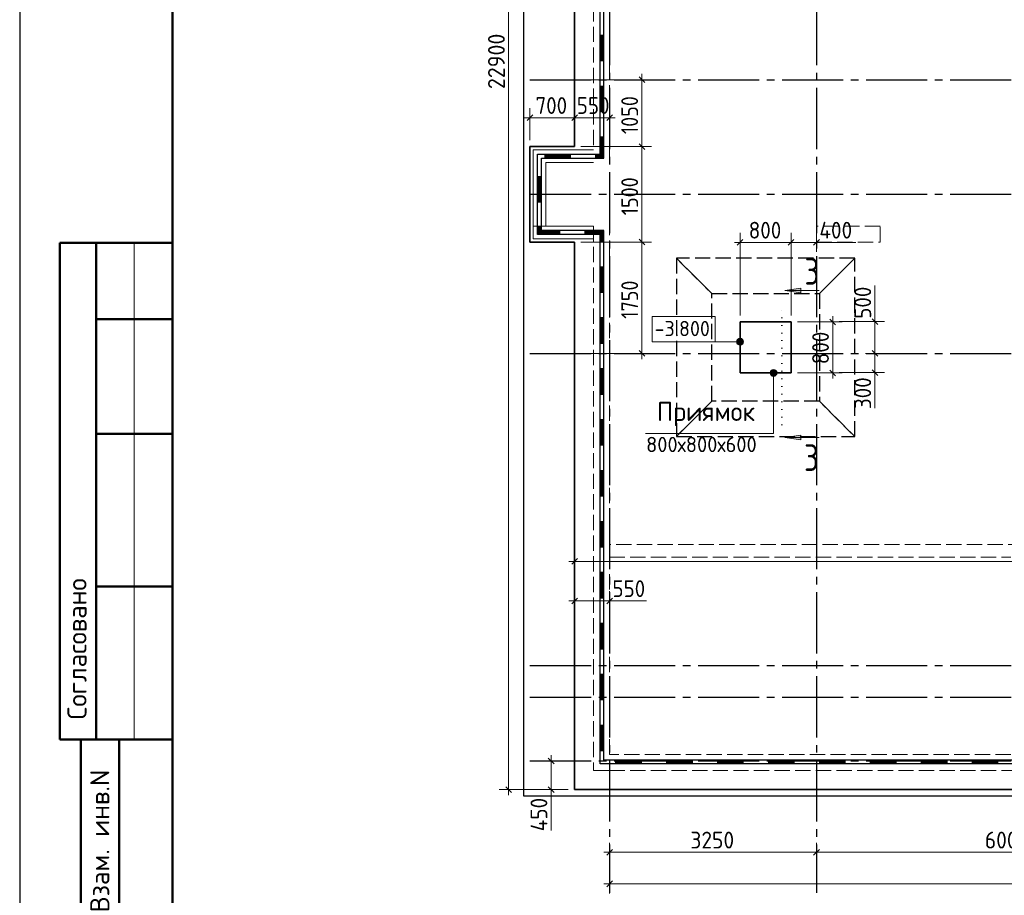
# Model space of a CAD drawing. Header units: millimetres. Extents: x 0 to 50400, y -145 to 35640.
# Tile 5 of 11: x 0 to 15465, y 8352 to 22104. Entities that reach past the tile are written whole.
import ezdxf

# ---------------------------------------------------------------- set-up
doc = ezdxf.new("R2010")
doc.units = ezdxf.units.MM
for name, pattern in [('______2', [324, 240, -84]), ('______5', [1320, 960, -120, 120, -120]), ('______9', [120, 0, -120])]:
    doc.linetypes.add(name, pattern=pattern)
for name, color, linetype, lineweight in [('Standard', 7, 'Continuous', 25), ('ЖБ Лента фундамента под плитной частью', 52, 'Continuous', 50), ('ЖБ Пилон', 7, 'Continuous', 35), ('ЖБ Плита Фундамента верхний уровень', 7, 'Continuous', 35), ('ЖБ Стена верхний уровень', 7, 'Continuous', 35), ('Общий01', 7, 'Continuous', 13), ('Позиционная метка линия выноска', 7, 'Continuous', 13), ('Примечания', 7, 'Continuous', 13), ('Размерная линия_ общее', 7, 'Continuous', 13)]:
    doc.layers.add(name, color=color, linetype=linetype, lineweight=lineweight)
doc.layers.add('Оси', color=7, linetype='______5', lineweight=13, true_color=0x656565)
doc.styles.add('ISOCPEUR', font='txt')

msp = doc.modelspace()

# ---------------------------------------------------------------- hatches: boundary and pattern name
at = {"layer": 'Общий01', "linetype": 'Continuous', "lineweight": 13, "transparency": 33554687}
for points in [[(12269, 17814), (12017, 17850), (12269, 17886)], [(12269, 15507), (12017, 15543), (12269, 15579)]]:
    msp.add_hatch(color=7, dxfattribs=at).paths.add_polyline_path(points, flags=16)
for points in [[(11269, 17018), (11269, 17072), (11261, 17045)], [(11269, 17072), (11288, 16999), (11288, 17091)], [(11269, 17072), (11269, 17018), (11288, 16999)], [(11288, 17091), (11315, 16991), (11315, 17099)], [(11288, 17091), (11288, 16999), (11315, 16991)], [(11315, 17099), (11315, 16991), (11342, 16999)], [(11315, 17099), (11342, 16999), (11342, 17091)], [(11342, 17091), (11342, 16999), (11362, 17018)], [(11342, 17091), (11362, 17018), (11362, 17072)], [(11362, 17072), (11362, 17018), (11369, 17045)], [(11786, 16557), (11894, 16557), (11887, 16584)], [(11786, 16557), (11887, 16584), (11794, 16584)], [(11794, 16530), (11894, 16557), (11786, 16557)], [(11794, 16584), (11887, 16584), (11867, 16604)], [(11794, 16584), (11867, 16604), (11813, 16604)], [(11794, 16530), (11887, 16530), (11894, 16557)], [(11813, 16604), (11867, 16604), (11840, 16611)], [(11813, 16511), (11887, 16530), (11794, 16530)], [(11813, 16511), (11867, 16511), (11887, 16530)], [(11867, 16511), (11813, 16511), (11840, 16503)]]:
    msp.add_hatch(color=7, dxfattribs=at).paths.add_polyline_path(points)

# ---------------------------------------------------------------- linework, layer by layer
at = {"layer": 'Standard', "color": 7, "linetype": 'Continuous', "lineweight": 25, "transparency": 33554687}
msp.add_line((2400, 35040), (2400, 1270), dxfattribs=at)
at = {"layer": 'Standard', "color": 7, "linetype": 'Continuous', "lineweight": 50, "transparency": 33554687}
for p, q in [((7, 18600), (0, 18600)), ((2400, 18600), (632, 18600)), ((632, 18600), (632, 10800)), ((632, 18600), (632, 10800)), ((1200, 18600), (1200, 10800)), ((2400, 17400), (1200, 17400)), ((2400, 15600), (1200, 15600)), ((2400, 13200), (1200, 13200)), ((0, 10800), (7, 10800)), ((632, 10800), (2400, 10800)), ((960, 600), (960, 10800)), ((960, 600), (960, 10800)), ((1560, 600), (1560, 10800))]:
    msp.add_line(p, q, dxfattribs=at)
at = {"layer": 'Standard', "color": 7, "linetype": 'Continuous', "lineweight": 13, "transparency": 33554687}
msp.add_line((1800, 18600), (1800, 10800), dxfattribs=at)
at = {"layer": 'Standard', "color": 7, "linetype": 'Continuous', "lineweight": 25, "transparency": 33554687}
msp.add_lwpolyline([(0, 0), (50400, 0), (50400, 35640), (0, 35640), (0, 0)], close=True, dxfattribs=at)
at = {"layer": 'Standard', "color": 7, "linetype": 'Continuous', "lineweight": 50, "transparency": 33554687}
msp.add_lwpolyline([(2400, 35040), (49800, 35040), (49800, 600), (2400, 600), (2400, 35040)], close=True, dxfattribs=at)
at = {"layer": 'Standard', "color": 254, "linetype": 'Continuous', "lineweight": -3, "true_color": 0xc4c4ff, "transparency": 33554687}
msp.add_lwpolyline([(7915, 9912), (40315, 9912), (40315, 33012), (7915, 33012), (7915, 9912)], dxfattribs=at)
at = {"layer": 'ЖБ Лента фундамента под плитной частью', "color": 251, "linetype": '______2', "lineweight": 13, "true_color": 0x656565, "transparency": 33554687}
for p, q in [((13115, 18357), (10315, 18357)), ((10315, 18357), (10315, 15557)), ((13115, 15557), (13115, 18357)), ((11315, 17357), (12115, 17357)), ((11315, 16557), (11315, 17357)), ((12115, 17357), (12115, 16557)), ((12115, 16557), (11315, 16557)), ((10315, 15557), (13115, 15557))]:
    msp.add_line(p, q, dxfattribs=at)
at = {"layer": 'ЖБ Лента фундамента под плитной частью', "color": 253, "linetype": '______2', "lineweight": -3, "true_color": 0xababab, "transparency": 33554687}
for p, q in [((10871, 17802), (10315, 18357)), ((13115, 18357), (10315, 18357)), ((10315, 18357), (10315, 15557)), ((10315, 18357), (10871, 17802)), ((13115, 18357), (12560, 17802)), ((12560, 17802), (13115, 18357)), ((13115, 15557), (13115, 18357)), ((10871, 17802), (12560, 17802)), ((10871, 16113), (10871, 17802)), ((12560, 17802), (12560, 16113)), ((10315, 15557), (10871, 16113)), ((10871, 16113), (10315, 15557)), ((12560, 16113), (10871, 16113)), ((12560, 16113), (13115, 15557)), ((13115, 15557), (12560, 16113)), ((10315, 15557), (13115, 15557))]:
    msp.add_line(p, q, dxfattribs=at)
at = {"layer": 'ЖБ Пилон', "color": 253, "linetype": '______2', "lineweight": 13, "true_color": 0xa0a0a0, "transparency": 33554687}
for p, q in [((13515, 18862), (12515, 18862)), ((12515, 18862), (12515, 18612)), ((13515, 18612), (13515, 18862)), ((12515, 18612), (13515, 18612))]:
    msp.add_line(p, q, dxfattribs=at)
at = {"layer": 'ЖБ Плита Фундамента верхний уровень', "color": 7, "linetype": 'Continuous', "lineweight": 35, "transparency": 33554687}
for p, q in [((8715, 32912), (8715, 20112)), ((8015, 20112), (8015, 18612)), ((8715, 20112), (8015, 20112)), ((8015, 18612), (8715, 18612)), ((8715, 18612), (8715, 10012)), ((12115, 17357), (11315, 17357)), ((11315, 17357), (11315, 16557)), ((12115, 16557), (12115, 17357)), ((11315, 16557), (12115, 16557)), ((8715, 10012), (40215, 10012))]:
    msp.add_line(p, q, dxfattribs=at)
at = {"layer": 'ЖБ Стена верхний уровень', "color": 253, "linetype": '______2', "lineweight": 13, "true_color": 0xa0a0a0, "transparency": 33554687}
for p, q in [((9015, 32362), (9015, 20062)), ((9265, 19862), (9265, 32362)), ((9015, 20062), (8065, 20062)), ((8065, 20062), (8065, 19862)), ((8065, 19862), (8065, 18862)), ((8265, 18862), (8265, 19862)), ((8265, 19862), (9015, 19862)), ((8065, 18862), (8265, 18862)), ((9015, 18862), (8065, 18862)), ((8065, 18862), (8065, 18662)), ((9015, 18862), (9015, 10312)), ((9015, 18662), (9015, 18862)), ((9265, 13862), (9265, 18862)), ((8065, 18662), (9015, 18662)), ((15765, 13862), (9265, 13862)), ((9265, 13662), (15565, 13662)), ((9265, 10562), (9265, 13662)), ((15565, 10562), (9265, 10562)), ((9015, 10312), (9265, 10312)), ((9265, 10312), (40165, 10312))]:
    msp.add_line(p, q, dxfattribs=at)
at = {"layer": 'Общий01', "color": 7, "linetype": 'Continuous', "lineweight": -3, "transparency": 33554687}
for p, q in [((9116, 21462), (9116, 22262)), ((9176, 21462), (9176, 22262)), ((9116, 21862), (9176, 21862)), ((9128, 21462), (9128, 21862)), ((9140, 21462), (9140, 21862)), ((9152, 21462), (9152, 21862)), ((9164, 21462), (9164, 21862)), ((9116, 20662), (9116, 21462)), ((9116, 21462), (9176, 21462)), ((9116, 21462), (9176, 21462)), ((9176, 20662), (9176, 21462)), ((9116, 21062), (9176, 21062)), ((9128, 20662), (9128, 21062)), ((9140, 20662), (9140, 21062)), ((9152, 20662), (9152, 21062)), ((9164, 20662), (9164, 21062)), ((9116, 19992), (9116, 20662)), ((9116, 20662), (9176, 20662)), ((9116, 20662), (9176, 20662)), ((9176, 19932), (9176, 20662)), ((9116, 20262), (9176, 20262)), ((9128, 19980), (9128, 20262)), ((9140, 19968), (9140, 20262)), ((9152, 19956), (9152, 20262)), ((9164, 19944), (9164, 20262)), ((8135, 19244), (8135, 19992)), ((8135, 19992), (8246, 19992)), ((8246, 19992), (9046, 19992)), ((8246, 19992), (8246, 19932)), ((8246, 19992), (8246, 19932)), ((8246, 19980), (8646, 19980)), ((8246, 19968), (8646, 19968)), ((8246, 19956), (8646, 19956)), ((8646, 19992), (8646, 19932)), ((9046, 19992), (9116, 19992)), ((9046, 19992), (9046, 19932)), ((9046, 19992), (9046, 19932)), ((9046, 19980), (9128, 19980)), ((9046, 19968), (9140, 19968)), ((9046, 19956), (9152, 19956)), ((8195, 19244), (8195, 19932)), ((8195, 19932), (8246, 19932)), ((8246, 19944), (8646, 19944)), ((8246, 19932), (9046, 19932)), ((9046, 19944), (9164, 19944)), ((9046, 19932), (9176, 19932)), ((8135, 19644), (8195, 19644)), ((8147, 19244), (8147, 19644)), ((8159, 19244), (8159, 19644)), ((8171, 19244), (8171, 19644)), ((8183, 19244), (8183, 19644)), ((8135, 18732), (8135, 19244)), ((8135, 19244), (8195, 19244)), ((8135, 19244), (8195, 19244)), ((8195, 18792), (8195, 19244)), ((8135, 18844), (8195, 18844)), ((8484, 18732), (8135, 18732)), ((8147, 18744), (8147, 18844)), ((8484, 18744), (8147, 18744)), ((8159, 18756), (8159, 18844)), ((8484, 18756), (8159, 18756)), ((8171, 18768), (8171, 18844)), ((8484, 18768), (8171, 18768)), ((8183, 18780), (8183, 18844)), ((8484, 18780), (8183, 18780)), ((8484, 18792), (8195, 18792)), ((9176, 18792), (8484, 18792)), ((8484, 18732), (8484, 18792)), ((8484, 18732), (8484, 18792)), ((9116, 18732), (8484, 18732)), ((8884, 18732), (8884, 18792)), ((9164, 18780), (8884, 18780)), ((9152, 18768), (8884, 18768)), ((9140, 18756), (8884, 18756)), ((9128, 18744), (8884, 18744)), ((9116, 18625), (9116, 18732)), ((9128, 18625), (9128, 18744)), ((9140, 18625), (9140, 18756)), ((9152, 18625), (9152, 18768)), ((9164, 18625), (9164, 18780)), ((9176, 18625), (9176, 18792)), ((9116, 17825), (9116, 18625)), ((9116, 18625), (9176, 18625)), ((9116, 18625), (9176, 18625)), ((9176, 17825), (9176, 18625)), ((9116, 18225), (9176, 18225)), ((9128, 17825), (9128, 18225)), ((9140, 17825), (9140, 18225)), ((9152, 17825), (9152, 18225)), ((9164, 17825), (9164, 18225)), ((9116, 17025), (9116, 17825)), ((9116, 17825), (9176, 17825)), ((9116, 17825), (9176, 17825)), ((9176, 17025), (9176, 17825)), ((9116, 17425), (9176, 17425)), ((9128, 17025), (9128, 17425)), ((9140, 17025), (9140, 17425)), ((9152, 17025), (9152, 17425)), ((9164, 17025), (9164, 17425)), ((9116, 16225), (9116, 17025)), ((9116, 17025), (9176, 17025)), ((9116, 17025), (9176, 17025)), ((9176, 16225), (9176, 17025)), ((9116, 16625), (9176, 16625)), ((9128, 16225), (9128, 16625)), ((9140, 16225), (9140, 16625)), ((9152, 16225), (9152, 16625)), ((9164, 16225), (9164, 16625)), ((9116, 15425), (9116, 16225)), ((9116, 16225), (9176, 16225)), ((9116, 16225), (9176, 16225)), ((9176, 15425), (9176, 16225)), ((9116, 15825), (9176, 15825)), ((9128, 15425), (9128, 15825)), ((9140, 15425), (9140, 15825)), ((9152, 15425), (9152, 15825)), ((9164, 15425), (9164, 15825)), ((9116, 14625), (9116, 15425)), ((9116, 15425), (9176, 15425)), ((9116, 15425), (9176, 15425)), ((9176, 14625), (9176, 15425)), ((9116, 15025), (9176, 15025)), ((9128, 14625), (9128, 15025)), ((9140, 14625), (9140, 15025)), ((9152, 14625), (9152, 15025)), ((9164, 14625), (9164, 15025)), ((9116, 13825), (9116, 14625)), ((9116, 14625), (9176, 14625)), ((9116, 14625), (9176, 14625)), ((9176, 13825), (9176, 14625)), ((9116, 14225), (9176, 14225)), ((9128, 13825), (9128, 14225)), ((9140, 13825), (9140, 14225)), ((9152, 13825), (9152, 14225)), ((9164, 13825), (9164, 14225)), ((9116, 13025), (9116, 13825)), ((9116, 13825), (9176, 13825)), ((9116, 13825), (9176, 13825)), ((9176, 13025), (9176, 13825)), ((9116, 13425), (9176, 13425)), ((9128, 13025), (9128, 13425)), ((9140, 13025), (9140, 13425)), ((9152, 13025), (9152, 13425)), ((9164, 13025), (9164, 13425)), ((9116, 12225), (9116, 13025)), ((9116, 13025), (9176, 13025)), ((9116, 13025), (9176, 13025)), ((9176, 12225), (9176, 13025)), ((9116, 12625), (9176, 12625)), ((9128, 12225), (9128, 12625)), ((9140, 12225), (9140, 12625)), ((9152, 12225), (9152, 12625)), ((9164, 12225), (9164, 12625)), ((9116, 11425), (9116, 12225)), ((9116, 12225), (9176, 12225)), ((9116, 12225), (9176, 12225)), ((9176, 11425), (9176, 12225)), ((9116, 11825), (9176, 11825)), ((9128, 11425), (9128, 11825)), ((9140, 11425), (9140, 11825)), ((9152, 11425), (9152, 11825)), ((9164, 11425), (9164, 11825)), ((9116, 10625), (9116, 11425)), ((9116, 11425), (9176, 11425)), ((9116, 11425), (9176, 11425)), ((9176, 10625), (9176, 11425)), ((9116, 11025), (9176, 11025)), ((9128, 10625), (9128, 11025)), ((9140, 10625), (9140, 11025)), ((9152, 10625), (9152, 11025)), ((9164, 10625), (9164, 11025)), ((9116, 10414), (9116, 10625)), ((9116, 10625), (9176, 10625)), ((9116, 10625), (9176, 10625)), ((9176, 10474), (9176, 10625)), ((9765, 10414), (9116, 10414)), ((9765, 10474), (9176, 10474)), ((9365, 10414), (9365, 10474)), ((9765, 10462), (9365, 10462)), ((9765, 10450), (9365, 10450)), ((9765, 10438), (9365, 10438)), ((9765, 10426), (9365, 10426)), ((10565, 10474), (9765, 10474)), ((9765, 10414), (9765, 10474)), ((9765, 10414), (9765, 10474)), ((10565, 10414), (9765, 10414)), ((10165, 10414), (10165, 10474)), ((10565, 10462), (10165, 10462)), ((10565, 10450), (10165, 10450)), ((10565, 10438), (10165, 10438)), ((10565, 10426), (10165, 10426)), ((11365, 10474), (10565, 10474)), ((10565, 10414), (10565, 10474)), ((10565, 10414), (10565, 10474)), ((11365, 10414), (10565, 10414)), ((10965, 10414), (10965, 10474)), ((11365, 10462), (10965, 10462)), ((11365, 10450), (10965, 10450)), ((11365, 10438), (10965, 10438)), ((11365, 10426), (10965, 10426)), ((12165, 10474), (11365, 10474)), ((11365, 10414), (11365, 10474)), ((11365, 10414), (11365, 10474)), ((12165, 10414), (11365, 10414)), ((11765, 10414), (11765, 10474)), ((12165, 10462), (11765, 10462)), ((12165, 10450), (11765, 10450)), ((12165, 10438), (11765, 10438)), ((12165, 10426), (11765, 10426)), ((12965, 10474), (12165, 10474)), ((12165, 10414), (12165, 10474)), ((12165, 10414), (12165, 10474)), ((12965, 10414), (12165, 10414)), ((12565, 10414), (12565, 10474)), ((12965, 10462), (12565, 10462)), ((12965, 10450), (12565, 10450)), ((12965, 10438), (12565, 10438)), ((12965, 10426), (12565, 10426)), ((13765, 10474), (12965, 10474)), ((12965, 10414), (12965, 10474)), ((12965, 10414), (12965, 10474)), ((13765, 10414), (12965, 10414)), ((13365, 10414), (13365, 10474)), ((13765, 10462), (13365, 10462)), ((13765, 10450), (13365, 10450)), ((13765, 10438), (13365, 10438)), ((13765, 10426), (13365, 10426)), ((14565, 10474), (13765, 10474)), ((13765, 10414), (13765, 10474)), ((13765, 10414), (13765, 10474)), ((14565, 10414), (13765, 10414)), ((14165, 10414), (14165, 10474)), ((14565, 10462), (14165, 10462)), ((14565, 10450), (14165, 10450)), ((14565, 10438), (14165, 10438)), ((14565, 10426), (14165, 10426)), ((15365, 10474), (14565, 10474)), ((14565, 10414), (14565, 10474)), ((14565, 10414), (14565, 10474)), ((15365, 10414), (14565, 10414)), ((14965, 10414), (14965, 10474)), ((15365, 10462), (14965, 10462)), ((15365, 10450), (14965, 10450)), ((15365, 10438), (14965, 10438)), ((15365, 10426), (14965, 10426)), ((16165, 10474), (15365, 10474)), ((15365, 10414), (15365, 10474)), ((15365, 10414), (15365, 10474)), ((16165, 10414), (15365, 10414))]:
    msp.add_line(p, q, dxfattribs=at)
at = {"layer": 'Общий01', "color": 7, "linetype": 'Continuous', "lineweight": 13, "transparency": 33554687}
for p, q in [((12017, 17850), (12269, 17886)), ((12017, 17850), (12557, 17850)), ((12017, 17850), (12017, 17850)), ((12017, 17850), (12017, 17850)), ((12017, 17850), (12017, 17850)), ((12269, 17814), (12017, 17850)), ((12269, 17886), (12269, 17814)), ((12269, 17850), (12287, 17850)), ((10783, 17045), (11315, 17045)), ((11261, 17045), (11261, 17045)), ((11315, 17099), (11315, 17099)), ((11369, 17045), (11369, 17045)), ((11315, 16991), (11315, 16991)), ((11786, 16557), (11786, 16557)), ((11840, 16611), (11840, 16611)), ((11894, 16557), (11894, 16557)), ((11840, 16503), (11840, 16503)), ((12017, 15543), (12269, 15579)), ((12017, 15543), (12557, 15543)), ((12017, 15543), (12017, 15543)), ((12017, 15543), (12017, 15543)), ((12017, 15543), (12017, 15543)), ((12269, 15507), (12017, 15543)), ((12269, 15579), (12269, 15507)), ((12269, 15543), (12287, 15543))]:
    msp.add_line(p, q, dxfattribs=at)
at = {"layer": 'Общий01', "color": 7, "linetype": '______9', "lineweight": 13, "transparency": 33554687}
msp.add_line((11973, 15742), (11973, 17619), dxfattribs=at)
at = {"layer": 'Общий01', "color": 7, "linetype": 'Continuous', "lineweight": 18, "transparency": 33554687}
msp.add_lwpolyline([(9933, 17045), (10925, 17045), (10925, 17445), (9933, 17445), (9933, 17045)], dxfattribs=at)
at = {"layer": 'Общий01', "color": 7, "linetype": 'Continuous', "lineweight": 13, "transparency": 33554687}
msp.add_lwpolyline([(9830, 15607), (11840, 15607), (11840, 16557)], dxfattribs=at)
for centre in [(11315, 17045), (11840, 16557)]:
    msp.add_circle(centre, 54, dxfattribs=at)
at = {"layer": 'Оси', "color": 8, "linetype": '______5', "lineweight": -3, "transparency": 33554687}
for p, q in [((9265, 32912), (9265, 8389)), ((12515, 32912), (12515, 8389)), ((8015, 21162), (43012, 21162)), ((8015, 19362), (43012, 19362)), ((8015, 16862), (43012, 16862)), ((8015, 11962), (43012, 11962)), ((8015, 11462), (43012, 11462)), ((8015, 10462), (43012, 10462))]:
    msp.add_line(p, q, dxfattribs=at)
at = {"layer": 'Позиционная метка линия выноска', "color": 7, "linetype": 'Continuous', "lineweight": 18, "transparency": 33554687}
for p, q in [((8065, 18662), (8065, 20062)), ((8065, 20062), (8385, 20062)), ((9015, 20062), (8365, 20062)), ((9015, 19862), (8265, 19862)), ((8265, 19862), (8265, 18862)), ((8265, 18862), (9015, 18862)), ((9015, 18662), (8065, 18662))]:
    msp.add_line(p, q, dxfattribs=at)
at = {"layer": 'Примечания', "color": 7, "linetype": 'Continuous', "lineweight": 13, "transparency": 33554687}
for p, q in [((12515, 18606), (13135, 18606)), ((13434, 17362), (13434, 17932)), ((13434, 16562), (13434, 16002)), ((9265, 12976), (9845, 12976)), ((8348, 10012), (8348, 9372))]:
    msp.add_line(p, q, dxfattribs=at)
at = {"layer": 'Размерная линия_ общее', "color": 7, "linetype": 'Continuous', "lineweight": 25, "transparency": 33554687}
for p, q in [((9818, 21117), (9728, 21207)), ((7970, 20519), (8060, 20609)), ((8670, 20519), (8760, 20609)), ((9220, 20519), (9310, 20609)), ((9818, 20067), (9728, 20157)), ((9818, 18567), (9728, 18657)), ((11270, 18561), (11360, 18651)), ((12070, 18561), (12160, 18651)), ((12470, 18561), (12560, 18651)), ((12816, 17312), (12726, 17402)), ((13479, 17317), (13389, 17407)), ((9818, 16817), (9728, 16907)), ((13479, 16817), (13389, 16907)), ((12816, 16512), (12726, 16602)), ((13479, 16517), (13389, 16607)), ((8670, 13552), (8760, 13642)), ((8670, 12931), (8760, 13021)), ((9220, 12931), (9310, 13021)), ((8393, 10417), (8303, 10507)), ((7725, 9967), (7635, 10057)), ((8393, 9967), (8303, 10057)), ((9220, 8982), (9310, 9072)), ((12470, 8982), (12560, 9072)), ((9220, 8487), (9310, 8577))]:
    msp.add_line(p, q, dxfattribs=at)
at = {"layer": 'Размерная линия_ общее', "color": 7, "linetype": 'Continuous', "lineweight": 13, "transparency": 33554687}
for p, q in [((9773, 21162), (9773, 21252)), ((9773, 21162), (8565, 21162)), ((9773, 21162), (9623, 21162)), ((9773, 21162), (9923, 21162)), ((9773, 20112), (9773, 21162)), ((8015, 20564), (8015, 20714)), ((8715, 20564), (8715, 20714)), ((9265, 20564), (9265, 20714)), ((8015, 20564), (7925, 20564)), ((8015, 20564), (8015, 20414)), ((8015, 20564), (8015, 20212)), ((8015, 20564), (8715, 20564)), ((8715, 20564), (8715, 20414)), ((8715, 20564), (8715, 20212)), ((8715, 20564), (9265, 20564)), ((9265, 20564), (9265, 20414)), ((9265, 20564), (9265, 20212)), ((9265, 20564), (9355, 20564)), ((9773, 20112), (9623, 20112)), ((9773, 20112), (9923, 20112)), ((9773, 18612), (9773, 20112)), ((11315, 18606), (11315, 18756)), ((12115, 18606), (12115, 18756)), ((12515, 18606), (12515, 18756)), ((9773, 18612), (9623, 18612)), ((9773, 18612), (9923, 18612)), ((11315, 18606), (11225, 18606)), ((11315, 18606), (11315, 18456)), ((11315, 18606), (11315, 17457)), ((11315, 18606), (12115, 18606)), ((12115, 18606), (12115, 18456)), ((12115, 18606), (12115, 17457)), ((12115, 18606), (12515, 18606)), ((12515, 18606), (12515, 18456)), ((12515, 18606), (12515, 18606)), ((12515, 18606), (12605, 18606)), ((12771, 17357), (12215, 17357)), ((12771, 17357), (12621, 17357)), ((12771, 17357), (12771, 17447)), ((12771, 17357), (12921, 17357)), ((13434, 17362), (13284, 17362)), ((13434, 17362), (13434, 17452)), ((13434, 17362), (13584, 17362)), ((13434, 16862), (13434, 17362)), ((9773, 16862), (8815, 16862)), ((9773, 16862), (9623, 16862)), ((9773, 16862), (9923, 16862)), ((9773, 16862), (9773, 16772)), ((13434, 16862), (13284, 16862)), ((13434, 16862), (13584, 16862)), ((13434, 16862), (13434, 16862)), ((13434, 16562), (13434, 16862)), ((12771, 16557), (12215, 16557)), ((12771, 16557), (12621, 16557)), ((12771, 16557), (12921, 16557)), ((12771, 16557), (12771, 16467)), ((13434, 16562), (13284, 16562)), ((13434, 16562), (13584, 16562)), ((13434, 16562), (13434, 16472)), ((8715, 13597), (8715, 13747)), ((8715, 13597), (8715, 13636)), ((8715, 13597), (8625, 13597)), ((8715, 13597), (8715, 13447)), ((8715, 13597), (40215, 13597)), ((8715, 12976), (8715, 13126)), ((9265, 12976), (9265, 13126)), ((8715, 12976), (8625, 12976)), ((8715, 12976), (8715, 12826)), ((8715, 12976), (9265, 12976)), ((9265, 12976), (9265, 12826)), ((9265, 12976), (9355, 12976)), ((8348, 10462), (8348, 10552)), ((8348, 10462), (8198, 10462)), ((8348, 10462), (8498, 10462)), ((8348, 10462), (8615, 10462)), ((8348, 10012), (8348, 10462)), ((7680, 10012), (7530, 10012)), ((7680, 10012), (7830, 10012)), ((7680, 10012), (8248, 10012)), ((7680, 10012), (7680, 9922)), ((8348, 10012), (8198, 10012)), ((8348, 10012), (8498, 10012)), ((8348, 10012), (8615, 10012)), ((8348, 10012), (8348, 9922)), ((9265, 9027), (9265, 9177)), ((12515, 9027), (12515, 9177)), ((9265, 9027), (9175, 9027)), ((9265, 9027), (9265, 8877)), ((9265, 9027), (12515, 9027)), ((12515, 9027), (12515, 8877)), ((12515, 9027), (18515, 9027)), ((9265, 8532), (9265, 8682)), ((9265, 8532), (9175, 8532)), ((9265, 8532), (9265, 8382)), ((9265, 8532), (9265, 8438)), ((9265, 8532), (40065, 8532))]:
    msp.add_line(p, q, dxfattribs=at)
for points in [[(7680, 10012), (7680, 20898), (7680, 20898), (7680, 32912)], [(9773, 20112), (9752, 20112), (9752, 20112), (8815, 20112)], [(9773, 18612), (9752, 18612), (9752, 18612), (9752, 18612), (9752, 18612), (8815, 18612)], [(9773, 16862), (9773, 17297), (9773, 17297), (9773, 18612)], [(12771, 16557), (12771, 16585), (12771, 16585), (12771, 17357)], [(13434, 17362), (13413, 17362), (13413, 17362), (12871, 17362)], [(13434, 16562), (13413, 16562), (13413, 16562), (12871, 16562)]]:
    msp.add_lwpolyline(points, dxfattribs=at)

# ---------------------------------------------------------------- texts
at = {"layer": 'Standard', "color": 7, "linetype": 'Continuous', "lineweight": 50, "transparency": 33554687, "char_height": 300, "attachment_point": 7, "rotation": 90, "style": 'ISOCPEUR'}
for s, insert, width in [('\\A1;{\\fISOCPEUR|i0|b0;\\H300.000000;\\W1.000000;\\C7;Согласовано}\\P', (1050, 11114), 2486.25), ('\\A1;{\\fISOCPEUR|i0|b0;\\H300.000000;\\W1.000000;\\C7;Взам. инв.N}\\P', (1408, 8083), 2290.92)]:
    msp.add_mtext(s, dxfattribs=dict(at, insert=insert, width=width))
at = {"layer": 'Общий01', "color": 7, "linetype": 'Continuous', "lineweight": 35, "transparency": 33554687, "char_height": 420, "attachment_point": 7, "style": 'ISOCPEUR'}
for insert, width in [((12328, 17942), 456.98), ((12320, 15016), 456.96)]:
    msp.add_mtext('\\W0.78;3', dxfattribs=dict(at, insert=insert, width=width))
at = {"layer": 'Общий01', "color": 7, "linetype": 'Continuous', "lineweight": 18, "transparency": 33554687, "insert": (9973, 17133), "char_height": 240, "width": 1025.14, "attachment_point": 7, "style": 'ISOCPEUR'}
msp.add_mtext('\\W0.95;-3.800', dxfattribs=at)
at = {"layer": 'Общий01', "color": 7, "linetype": 'Continuous', "lineweight": 25, "transparency": 33554687, "attachment_point": 7, "style": 'ISOCPEUR'}
for s, insert, char_height, width in [('\\W0.96;Приямок', (10009, 15720), 300, 1673.19), ('\\W0.97;800х800х600', (9839, 15312), 240, 1963.4)]:
    msp.add_mtext(s, dxfattribs=dict(at, insert=insert, char_height=char_height, width=width))
at = {"layer": 'Размерная линия_ общее', "color": 7, "linetype": 'Continuous', "lineweight": 25, "transparency": 33554687, "char_height": 264, "attachment_point": 7, "rotation": 90, "style": 'ISOCPEUR'}
for s, insert, width in [('\\W0.95;22900', (7620, 21014), 1048.03), ('\\W0.87;1050', (9713, 20307), 800.28), ('\\W0.87;1500', (9713, 19032), 800.28), ('\\W0.87;1750', (9713, 17407), 800.28), ('\\W0.91;500', (13374, 17407), 674.38), ('\\W0.91;800', (12711, 16693), 674.38), ('\\W0.91;300', (13374, 15989), 674.39), ('\\W0.92;450', (8288, 9357), 701.33)]:
    msp.add_mtext(s, dxfattribs=dict(at, insert=insert, width=width))
at = {"layer": 'Размерная линия_ общее', "color": 7, "linetype": 'Continuous', "lineweight": 25, "transparency": 33554687, "char_height": 264, "attachment_point": 7, "style": 'ISOCPEUR'}
for s, insert, width in [('\\W0.91;700', (8101, 20624), 674.39), ('\\W0.91;550', (8750, 20624), 674.39), ('\\W0.91;800', (11451, 18666), 674.39), ('\\W0.92;400', (12560, 18666), 701.33), ('\\W0.91;550', (9310, 13036), 674.38), ('\\W0.93;3250', (10534, 9087), 861.7), ('\\W0.93;6000', (15159, 9087), 861.71)]:
    msp.add_mtext(s, dxfattribs=dict(at, insert=insert, width=width))

doc.saveas('drawing.dxf')
